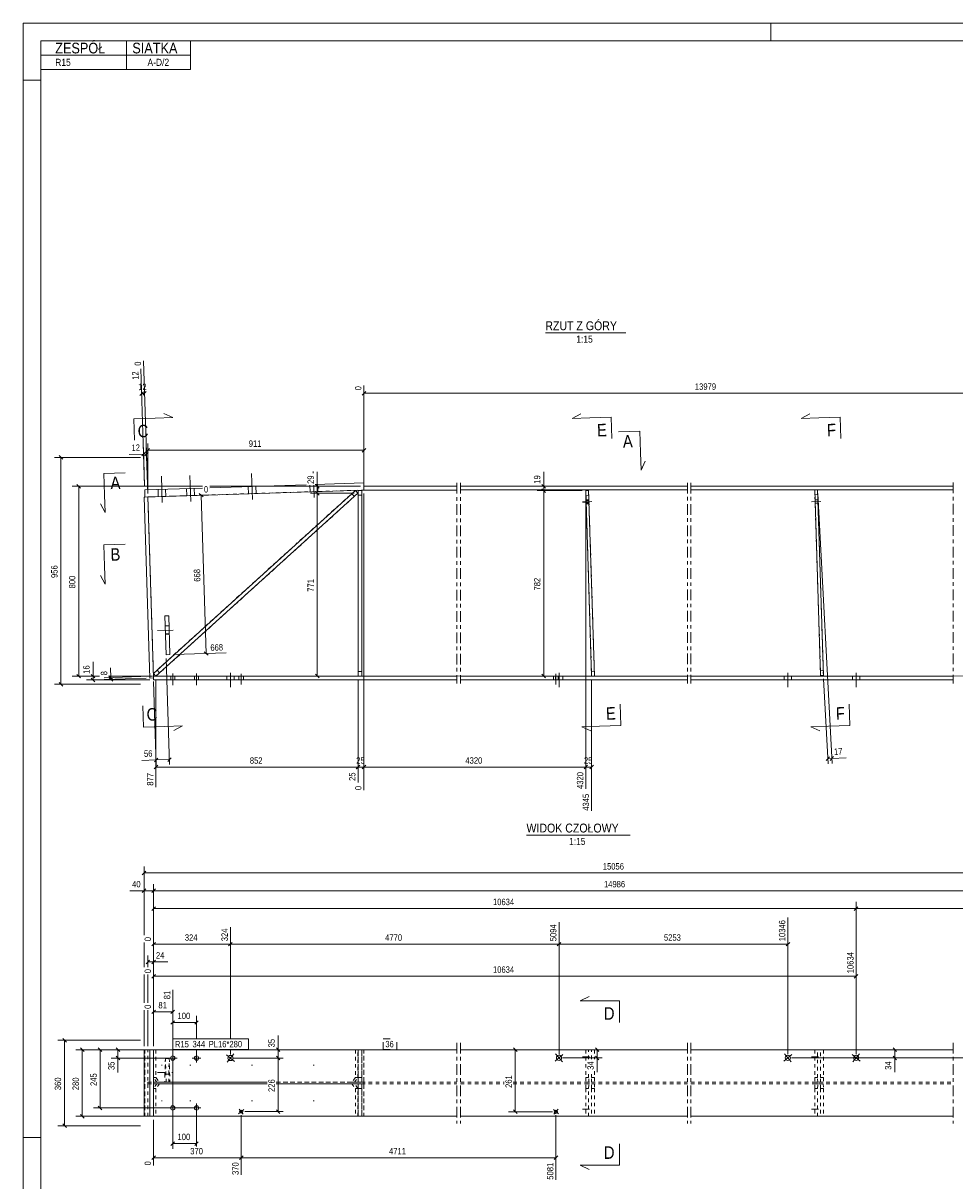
# Model space of a CAD drawing. Header units: millimetres. Extents: x 0 to 420, y 0 to 610.
# Tile 3 of 4: x 0 to 262, y 285 to 610. Entities that reach past the tile are written whole.
import ezdxf

# ---------------------------------------------------------------- set-up
doc = ezdxf.new("R2010")
doc.units = ezdxf.units.MM
for name, pattern in [('XKITLINE00', [0]), ('XKITLINE01', [4, 1, -1, 1, -1]), ('XKITLINE02', [4, 2, -2]), ('XKITLINE03', [6, 3, -1, 1, -1])]:
    doc.linetypes.add(name, pattern=pattern)
for name, color, linetype, lineweight in [('Arkusz rysunku', 3, 'Continuous', 0), ('Element', 2, 'Continuous', 0), ('Inny typ obiektu', 7, 'Continuous', 0), ('Przekrój', 7, 'Continuous', 0), ('Wymiar', 4, 'Continuous', 0), ('Znak elementu', 2, 'Continuous', 0), ('Śruba', 3, 'Continuous', 0)]:
    doc.layers.add(name, color=color, linetype=linetype, lineweight=lineweight)
doc.styles.add('ARIAL', font='ARIAL.TTF')

msp = doc.modelspace()

# ---------------------------------------------------------------- linework, layer by layer
at = {"layer": 'Arkusz rysunku', "linetype": 'XKITLINE00', "lineweight": 0}
for p, q in [((420, 610), (0, 610)), ((0, 610), (0, 0)), ((0, 605), (0, 610)), ((210, 605), (210, 610)), ((415, 605), (5, 605)), ((5, 605), (5, 5)), ((5, 594), (0, 594)), ((5, 297), (0, 297))]:
    msp.add_line(p, q, dxfattribs=at)
at = {"layer": 'Element', "linetype": 'XKITLINE00', "lineweight": 0}
for p, q in [((50.4, 479.4), (34.15, 478.89)), ((34.15, 478.89), (34.21, 476.89)), ((34.21, 476.89), (95.72, 478.83)), ((36.58, 427.35), (93.3, 478.75)), ((79.49, 480.32), (52.46, 479.47)), ((95.65, 480.83), (82.01, 480.4)), ((93.3, 478.75), (94.01, 477.95)), ((94.05, 426.59), (94.05, 478.75)), ((94.05, 478.75), (95.12, 478.75)), ((95.12, 478.75), (95.12, 426.59)), ((95.72, 478.83), (95.65, 480.83)), ((95.72, 479.9), (121.85, 479.9)), ((95.72, 478.83), (95.72, 479.9)), ((121.85, 478.84), (95.72, 478.83)), ((122.85, 479.93), (186.56, 479.94)), ((186.56, 478.87), (122.85, 478.86)), ((158.02, 478.69), (158.82, 478.71)), ((159.67, 426.57), (158.02, 478.69)), ((158.82, 478.71), (160.47, 426.6)), ((187.56, 479.97), (261.18, 479.98)), ((261.18, 478.92), (187.56, 478.91)), ((222.32, 478.86), (223.12, 478.89)), ((223.97, 426.75), (222.32, 478.86)), ((223.12, 478.89), (224.77, 426.77)), ((33.95, 476.88), (35.02, 476.92)), ((35.55, 426.02), (33.95, 476.88)), ((35.02, 476.92), (36.62, 426.05)), ((94.01, 477.95), (37.3, 426.56)), ((39.81, 443.48), (40.87, 443.52)), ((40.15, 432.57), (39.81, 443.48)), ((40.87, 443.52), (41.22, 432.61)), ((39.96, 438.48), (41.03, 438.51)), ((40.15, 432.57), (41.22, 432.61)), ((36.62, 426.05), (35.55, 426.02)), ((37.3, 426.56), (36.58, 427.35)), ((36.62, 426.55), (36.6, 426.55)), ((36.62, 425.49), (36.62, 426.55)), ((36.62, 426.55), (121.85, 426.55)), ((95.12, 426.59), (94.05, 426.59)), ((122.85, 426.55), (186.56, 426.55)), ((160.47, 426.6), (159.67, 426.57)), ((187.56, 426.55), (261.18, 426.55)), ((224.77, 426.77), (223.97, 426.75)), ((121.85, 425.49), (36.62, 425.49)), ((186.56, 425.49), (122.85, 425.49)), ((261.18, 425.49), (187.56, 425.49)), ((33.95, 302.94), (33.95, 321.61)), ((33.95, 321.61), (36.62, 321.61)), ((35.55, 302.94), (35.55, 321.61)), ((36.62, 321.61), (36.62, 302.94)), ((36.62, 321.61), (121.85, 321.61)), ((122.85, 321.61), (186.56, 321.61)), ((187.56, 321.61), (261.18, 321.61)), ((36.62, 302.94), (33.95, 302.94)), ((36.62, 302.94), (121.85, 302.94)), ((122.85, 302.94), (186.56, 302.94)), ((187.56, 302.94), (261.18, 302.94))]:
    msp.add_line(p, q, dxfattribs=at)
at = {"layer": 'Element', "linetype": 'XKITLINE01', "lineweight": 0}
for p, q in [((35.02, 476.92), (95.72, 478.83)), ((93.3, 478.75), (36.58, 427.35)), ((94.01, 477.95), (93.3, 478.75)), ((95.12, 478.75), (94.05, 478.75)), ((94.05, 478.75), (94.05, 426.59)), ((95.12, 426.59), (95.12, 478.75)), ((95.72, 478.83), (121.85, 478.84)), ((122.85, 478.86), (186.56, 478.87)), ((158.82, 478.71), (158.02, 478.69)), ((158.02, 478.69), (159.67, 426.57)), ((160.47, 426.6), (158.82, 478.71)), ((187.56, 478.91), (261.18, 478.92)), ((223.12, 478.89), (222.32, 478.86)), ((222.32, 478.86), (223.97, 426.75)), ((224.77, 426.77), (223.12, 478.89)), ((36.6, 426.55), (35.02, 476.92)), ((37.3, 426.56), (94.01, 477.95)), ((93.02, 477.06), (92.31, 477.85)), ((93.02, 477.06), (92.31, 477.85)), ((94.05, 477.42), (95.12, 477.42)), ((94.05, 477.42), (95.12, 477.42)), ((158.07, 477.36), (158.87, 477.38)), ((158.07, 477.36), (158.87, 477.38)), ((222.37, 477.53), (223.16, 477.55)), ((222.37, 477.53), (223.16, 477.55)), ((37.3, 426.56), (36.58, 427.35)), ((37.3, 426.56), (36.58, 427.35)), ((36.58, 427.35), (37.3, 426.56)), ((36.62, 426.55), (121.85, 426.55)), ((38.28, 427.46), (37.57, 428.25)), ((38.28, 427.46), (37.57, 428.25)), ((94.05, 427.92), (95.12, 427.92)), ((94.05, 427.92), (95.12, 427.92)), ((94.05, 426.59), (95.12, 426.59)), ((122.85, 426.55), (186.56, 426.55)), ((159.63, 427.91), (160.43, 427.93)), ((159.63, 427.91), (160.43, 427.93)), ((159.67, 426.57), (160.47, 426.6)), ((187.56, 426.55), (261.18, 426.55)), ((223.93, 428.08), (224.73, 428.11)), ((223.93, 428.08), (224.73, 428.11)), ((223.97, 426.75), (224.77, 426.77)), ((34.21, 321.61), (34.15, 321.61)), ((34.15, 321.61), (34.15, 302.94)), ((34.15, 321.61), (95.72, 321.61)), ((34.21, 302.94), (34.21, 321.61)), ((35.02, 302.94), (35.02, 321.61)), ((35.55, 321.61), (36.62, 321.61)), ((36.58, 313.81), (36.58, 321.61)), ((36.58, 321.61), (94.01, 321.61)), ((36.62, 321.61), (36.62, 302.94)), ((37.3, 321.61), (37.3, 313.81)), ((39.96, 319.19), (39.81, 314.79)), ((40.15, 312.49), (39.96, 319.19)), ((39.96, 319.19), (41.03, 319.19)), ((40.87, 314.79), (41.03, 319.19)), ((41.03, 319.19), (41.22, 312.49)), ((93.3, 321.61), (93.3, 313.81)), ((94.01, 313.81), (94.01, 321.61)), ((94.05, 321.61), (94.05, 313.81)), ((94.05, 313.81), (94.05, 321.61)), ((94.05, 321.61), (94.05, 321.61)), ((94.05, 321.61), (95.12, 321.61)), ((94.05, 321.61), (95.12, 321.61)), ((95.12, 313.81), (95.12, 321.61)), ((95.12, 321.61), (95.12, 313.81)), ((95.12, 321.61), (95.12, 321.61)), ((95.65, 302.94), (95.65, 321.61)), ((95.72, 321.61), (95.72, 302.94)), ((95.72, 302.94), (95.72, 321.61)), ((95.72, 321.61), (95.72, 321.61)), ((95.72, 321.61), (95.72, 302.94)), ((95.72, 321.61), (121.85, 321.61)), ((122.85, 321.61), (186.56, 321.61)), ((158.02, 321.61), (158.02, 313.81)), ((160.47, 321.61), (158.02, 321.61)), ((158.82, 319.01), (158.82, 321.61)), ((159.67, 319.01), (159.67, 321.61)), ((160.47, 321.61), (160.47, 319.01)), ((187.56, 321.61), (261.18, 321.61)), ((222.32, 321.61), (222.32, 313.81)), ((224.77, 321.61), (222.32, 321.61)), ((223.12, 313.81), (223.12, 321.61)), ((223.97, 313.81), (223.97, 321.61)), ((224.77, 321.61), (224.77, 313.81)), ((158.82, 313.81), (158.82, 315.62)), ((159.67, 313.81), (159.67, 315.62)), ((160.47, 315.62), (160.47, 313.81)), ((35.02, 312.48), (36.62, 312.48)), ((35.02, 312.48), (35.02, 312.08)), ((37.57, 312.48), (36.58, 313.81)), ((36.58, 313.81), (36.62, 313.81)), ((36.6, 312.48), (36.62, 312.48)), ((36.6, 312.08), (36.6, 312.48)), ((36.62, 313.81), (37.3, 313.81)), ((36.62, 312.48), (68.5, 312.48)), ((37.3, 313.81), (38.28, 312.48)), ((68.5, 312.48), (37.57, 312.48)), ((37.57, 312.48), (38.28, 312.48)), ((38.28, 312.48), (68.5, 312.48)), ((39.81, 314.79), (39.81, 312.49)), ((39.81, 314.79), (40.87, 314.79)), ((41.22, 312.49), (39.81, 312.49)), ((40.87, 312.49), (40.87, 314.79)), ((71.02, 312.48), (121.85, 312.48)), ((92.31, 312.48), (71.02, 312.48)), ((71.02, 312.48), (93.02, 312.48)), ((93.3, 313.81), (92.31, 312.48)), ((92.31, 312.48), (93.02, 312.48)), ((93.02, 312.48), (94.01, 313.81)), ((93.3, 313.81), (94.01, 313.81)), ((94.05, 313.81), (94.05, 312.48)), ((94.05, 312.48), (94.05, 313.81)), ((94.05, 313.81), (95.12, 313.81)), ((94.05, 313.81), (95.12, 313.81)), ((94.05, 312.48), (94.05, 312.48)), ((94.05, 312.48), (95.12, 312.48)), ((94.05, 312.48), (95.12, 312.48)), ((95.12, 312.48), (95.12, 313.81)), ((95.12, 313.81), (95.12, 312.48)), ((95.12, 312.48), (95.12, 312.48)), ((95.72, 312.08), (95.72, 312.48)), ((122.85, 312.48), (135.1, 312.48)), ((137.62, 312.48), (186.56, 312.48)), ((158.02, 313.81), (158.07, 312.48)), ((158.02, 313.81), (158.82, 313.81)), ((158.07, 312.48), (160.43, 312.48)), ((158.87, 312.48), (158.82, 313.81)), ((159.63, 312.48), (159.67, 313.81)), ((159.67, 313.81), (160.47, 313.81)), ((160.47, 313.81), (160.43, 312.48)), ((187.56, 312.48), (261.18, 312.48)), ((222.32, 313.81), (222.37, 312.48)), ((222.32, 313.81), (223.12, 313.81)), ((222.37, 312.48), (224.73, 312.48)), ((223.17, 312.48), (223.12, 313.81)), ((223.93, 312.48), (223.97, 313.81)), ((223.97, 313.81), (224.77, 313.81)), ((224.77, 313.81), (224.73, 312.48)), ((35.02, 312.08), (36.62, 312.08)), ((37.57, 312.07), (36.58, 310.74)), ((36.58, 310.74), (36.62, 310.74)), ((36.58, 310.74), (36.58, 302.94)), ((36.6, 312.08), (36.62, 312.08)), ((36.62, 312.08), (68.5, 312.08)), ((36.62, 310.74), (37.3, 310.74)), ((38.28, 312.07), (37.3, 310.74)), ((37.3, 310.74), (37.3, 302.94)), ((38.28, 312.07), (37.57, 312.07)), ((37.57, 312.07), (68.5, 312.07)), ((68.5, 312.07), (38.28, 312.07)), ((71.02, 312.08), (121.85, 312.08)), ((93.02, 312.08), (71.02, 312.07)), ((71.02, 312.07), (92.31, 312.08)), ((93.02, 312.08), (92.31, 312.08)), ((92.31, 312.08), (93.3, 310.74)), ((94.01, 310.74), (93.02, 312.08)), ((94.01, 310.74), (93.3, 310.74)), ((93.3, 310.74), (93.3, 302.94)), ((94.01, 302.94), (94.01, 310.74)), ((95.12, 312.08), (94.05, 312.08)), ((94.05, 312.08), (94.05, 310.74)), ((95.12, 312.08), (94.05, 312.08)), ((94.05, 312.08), (94.05, 312.08)), ((94.05, 310.74), (94.05, 312.08)), ((95.12, 310.74), (94.05, 310.74)), ((94.05, 310.74), (94.05, 302.94)), ((95.12, 310.74), (94.05, 310.74)), ((94.05, 302.94), (94.05, 310.74)), ((95.12, 310.74), (95.12, 312.08)), ((95.12, 312.08), (95.12, 312.08)), ((95.12, 312.08), (95.12, 310.74)), ((95.12, 302.94), (95.12, 310.74)), ((95.12, 310.74), (95.12, 302.94)), ((122.85, 312.08), (135.1, 312.08)), ((137.62, 312.08), (186.56, 312.08)), ((158.02, 310.74), (158.07, 312.08)), ((158.82, 310.74), (158.02, 310.74)), ((158.02, 310.74), (158.02, 302.94)), ((158.07, 312.08), (160.43, 312.08)), ((158.82, 310.74), (158.87, 312.08)), ((158.82, 302.94), (158.82, 310.74)), ((159.67, 310.74), (159.63, 312.08)), ((160.47, 310.74), (159.67, 310.74)), ((159.67, 310.74), (159.67, 302.94)), ((160.43, 312.08), (160.47, 310.74)), ((160.47, 310.74), (160.47, 302.94)), ((187.56, 312.08), (261.18, 312.08)), ((222.32, 310.74), (222.37, 312.08)), ((223.12, 310.74), (222.32, 310.74)), ((222.32, 310.74), (222.32, 302.94)), ((222.37, 312.08), (224.73, 312.08)), ((223.12, 310.74), (223.17, 312.08)), ((223.12, 302.94), (223.12, 310.74)), ((223.97, 310.74), (223.93, 312.08)), ((224.77, 310.74), (223.97, 310.74)), ((223.97, 310.74), (223.97, 302.94)), ((224.73, 312.08), (224.77, 310.74)), ((224.77, 310.74), (224.77, 302.94)), ((34.15, 302.94), (34.21, 302.94)), ((34.15, 302.94), (95.72, 302.94)), ((36.62, 302.94), (35.55, 302.94)), ((94.01, 302.94), (36.58, 302.94)), ((95.12, 302.94), (94.05, 302.94)), ((95.12, 302.94), (94.05, 302.94)), ((94.05, 302.94), (94.05, 302.94)), ((95.12, 302.94), (95.12, 302.94)), ((95.72, 302.94), (95.72, 302.94)), ((95.72, 302.94), (121.85, 302.94)), ((122.85, 302.94), (186.56, 302.94)), ((160.47, 302.94), (158.02, 302.94)), ((187.56, 302.94), (261.18, 302.94)), ((224.77, 302.94), (222.32, 302.94))]:
    msp.add_line(p, q, dxfattribs=at)
at = {"layer": 'Element', "linetype": 'XKITLINE03', "lineweight": 0}
for p, q in [((121.85, 480.86), (121.85, 424.55)), ((122.85, 480.86), (122.85, 424.55)), ((186.56, 480.91), (186.56, 424.55)), ((187.56, 480.91), (187.56, 424.55)), ((261.18, 480.94), (261.18, 424.55)), ((121.85, 323.61), (121.85, 300.94)), ((121.85, 323.61), (121.85, 300.94)), ((122.85, 323.61), (122.85, 300.94)), ((122.85, 323.61), (122.85, 300.94)), ((186.56, 323.61), (186.56, 300.94)), ((186.56, 323.61), (186.56, 300.94)), ((187.56, 323.61), (187.56, 300.94)), ((187.56, 323.61), (187.56, 300.94)), ((261.18, 323.61), (261.18, 300.94)), ((261.18, 323.61), (261.18, 300.94))]:
    msp.add_line(p, q, dxfattribs=at)
at = {"layer": 'Inny typ obiektu', "linetype": 'XKITLINE00', "lineweight": 0}
for p, q in [((5, 605), (47, 605)), ((5, 605), (5, 601)), ((29, 601), (29, 605)), ((47, 601), (47, 605)), ((5, 601), (47, 601)), ((5, 601), (5, 597)), ((29, 601), (29, 597)), ((47, 601), (47, 597)), ((5, 597), (47, 597)), ((146.66, 523), (169.26, 523)), ((141.37, 381.9), (170.45, 381.9))]:
    msp.add_line(p, q, dxfattribs=at)
at = {"layer": 'Przekrój', "linetype": 'XKITLINE00', "lineweight": 0}
for p, q in [((31.05, 498.83), (37.05, 499.02)), ((31.05, 498.83), (31.24, 492.84)), ((37.05, 499.02), (42.05, 499.18)), ((42.05, 499.18), (39.51, 500.35)), ((154.18, 498.93), (156.64, 500.26)), ((159.18, 499.09), (154.18, 498.93)), ((165.18, 499.28), (159.18, 499.09)), ((165.18, 499.28), (165.37, 493.28)), ((218.49, 498.93), (220.95, 500.26)), ((223.49, 499.09), (218.49, 498.93)), ((229.48, 499.28), (223.49, 499.09)), ((229.48, 499.28), (229.67, 493.28)), ((173.21, 495.4), (167.21, 495.21)), ((173.21, 495.4), (173.4, 489.41)), ((173.4, 489.41), (173.55, 484.41)), ((173.55, 484.41), (174.73, 486.95)), ((22.69, 483.53), (28.69, 483.72)), ((22.69, 483.53), (22.88, 477.53)), ((23.04, 472.54), (21.71, 475)), ((22.88, 477.53), (23.04, 472.54)), ((22.69, 463.42), (28.69, 463.61)), ((22.69, 463.42), (22.88, 457.42)), ((22.88, 457.42), (23.04, 452.42)), ((23.04, 452.42), (21.71, 454.88)), ((33.79, 412.26), (33.6, 418.26)), ((167.91, 412.7), (167.72, 418.7)), ((232.22, 412.7), (232.03, 418.7)), ((33.79, 412.26), (39.78, 412.45)), ((39.78, 412.45), (44.78, 412.61)), ((44.78, 412.61), (42.32, 411.28)), ((161.91, 412.52), (156.92, 412.36)), ((156.92, 412.36), (159.46, 411.19)), ((167.91, 412.7), (161.91, 412.52)), ((226.22, 412.52), (221.22, 412.36)), ((221.22, 412.36), (223.76, 411.19)), ((232.22, 412.7), (226.22, 412.52)), ((156.47, 335.32), (158.97, 336.57)), ((161.47, 335.32), (156.47, 335.32)), ((167.47, 335.32), (161.47, 335.32)), ((167.47, 335.32), (167.47, 329.32)), ((167.47, 289.23), (167.47, 295.23)), ((156.47, 289.23), (158.97, 287.98)), ((161.47, 289.23), (156.47, 289.23)), ((167.47, 289.23), (161.47, 289.23))]:
    msp.add_line(p, q, dxfattribs=at)
at = {"layer": 'Wymiar', "linetype": 'XKITLINE00', "lineweight": 0}
for p, q in [((34.98, 477.92), (33.81, 515.15)), ((34.12, 479.89), (33.08, 512.94)), ((95.72, 480.9), (95.71, 508.18)), ((33.79, 506.48), (32.8, 505.43)), ((33.3, 505.96), (34.1, 505.98)), ((34.59, 506.51), (33.6, 505.46)), ((96.22, 506.54), (95.2, 505.52)), ((95.71, 506.03), (288.31, 506.05)), ((35.01, 477.92), (35.01, 491.88)), ((95.72, 480.9), (95.72, 491.89)), ((32.95, 488.02), (8.76, 488.02)), ((10.11, 488.53), (11.13, 487.51)), ((10.62, 424.28), (10.62, 488.02)), ((33.83, 488.96), (29.81, 488.84)), ((33.83, 488.96), (29.81, 488.84)), ((34.33, 489.49), (33.34, 488.44)), ((34.12, 479.89), (33.77, 490.82)), ((33.83, 488.96), (34.63, 488.99)), ((35.13, 489.51), (34.14, 488.46)), ((35.52, 490.53), (34.5, 489.51)), ((34.98, 477.92), (34.58, 490.85)), ((35.01, 490.02), (95.72, 490.03)), ((96.22, 490.54), (95.21, 489.52)), ((82.61, 479.9), (82.61, 483.92)), ((82.61, 479.9), (82.61, 483.92)), ((146.21, 479.93), (146.21, 483.95)), ((146.21, 479.93), (146.21, 483.95)), ((50.39, 479.89), (13.75, 479.89)), ((15.1, 480.4), (16.12, 479.38)), ((15.62, 426.56), (15.61, 479.89)), ((94.72, 479.9), (52.44, 479.89)), ((94.72, 479.9), (80.75, 479.9)), ((82.1, 480.41), (83.12, 479.39)), ((82.1, 478.46), (83.12, 477.44)), ((82.1, 478.46), (83.12, 477.44)), ((82.61, 477.95), (82.61, 479.9)), ((157.02, 479.93), (144.35, 479.93)), ((157.02, 478.69), (144.35, 478.69)), ((157.02, 478.69), (144.35, 478.69)), ((145.7, 480.44), (146.72, 479.42)), ((145.7, 479.2), (146.72, 478.18)), ((145.7, 479.2), (146.72, 478.18)), ((146.21, 478.69), (146.21, 479.93)), ((146.22, 426.57), (146.21, 478.69)), ((36.01, 476.95), (52.16, 477.46)), ((49.48, 477.88), (50.53, 476.9)), ((51.41, 432.93), (50.01, 477.39)), ((93.01, 477.95), (80.75, 477.95)), ((93.01, 477.95), (80.75, 477.95)), ((82.62, 426.59), (82.61, 477.95)), ((95.72, 477.83), (95.73, 404.15)), ((95.72, 477.83), (95.73, 394.55)), ((158.02, 477.69), (158.03, 404.16)), ((158.02, 477.69), (158.04, 394.88)), ((223.18, 477.89), (227.24, 402)), ((42.22, 432.64), (57.03, 433.1)), ((50.88, 433.42), (51.93, 432.43)), ((19.62, 426.55), (19.62, 430.57)), ((19.62, 426.55), (19.62, 430.57)), ((40.18, 431.57), (41.12, 401.71)), ((21.48, 426.56), (13.76, 426.56)), ((15.11, 427.07), (16.13, 426.05)), ((21.48, 426.55), (17.76, 426.55)), ((19.11, 427.06), (20.13, 426.05)), ((19.62, 425.49), (19.62, 426.55)), ((35.6, 426.52), (22.75, 426.12)), ((36.3, 426.56), (24, 426.56)), ((35.62, 426.55), (24, 426.55)), ((24.08, 426.67), (25.13, 425.68)), ((24.1, 426.17), (25.15, 425.18)), ((24.61, 426.18), (24.52, 428.86)), ((24.61, 426.18), (24.52, 428.86)), ((24.62, 425.68), (24.61, 426.18)), ((37.6, 426.55), (309.86, 426.63)), ((93.05, 426.59), (80.76, 426.59)), ((82.11, 427.1), (83.13, 426.08)), ((158.67, 426.57), (144.36, 426.57)), ((145.71, 427.08), (146.73, 426.06)), ((32.95, 424.28), (8.76, 424.28)), ((10.11, 424.79), (11.13, 423.77)), ((35.62, 425.49), (17.76, 425.49)), ((19.11, 426), (20.13, 424.98)), ((34.55, 425.99), (22.77, 425.62)), ((36.65, 425.05), (37.39, 401.59)), ((37.3, 425.56), (37.3, 395.4)), ((94.05, 425.59), (94.05, 404.15)), ((94.05, 425.59), (94.05, 396.74)), ((159.67, 425.57), (159.67, 388.76)), ((224.82, 425.78), (226.1, 401.94)), ((37.84, 403.56), (36.85, 402.51)), ((41.57, 403.67), (40.59, 402.63)), ((226.5, 403.91), (225.54, 402.84)), ((226.02, 403.37), (227.16, 403.43)), ((227.64, 403.97), (226.68, 402.9)), ((227.16, 403.43), (231.17, 403.65)), ((227.16, 403.43), (231.17, 403.65)), ((37.35, 403.03), (33.33, 402.91)), ((37.35, 403.03), (33.33, 402.91)), ((37.81, 401.53), (36.79, 400.51)), ((37.3, 401.02), (94.05, 401.03)), ((37.35, 403.03), (41.08, 403.15)), ((94.56, 401.54), (93.54, 400.52)), ((94.56, 401.54), (93.59, 400.57)), ((94.05, 401.63), (94.05, 396.74)), ((94.05, 401.03), (95.73, 401.03)), ((96.24, 401.54), (95.22, 400.52)), ((96.24, 401.54), (95.22, 400.52)), ((95.73, 401.63), (95.73, 394.55)), ((95.73, 401.03), (158.03, 401.04)), ((158.54, 401.55), (157.53, 400.53)), ((158.54, 401.55), (157.57, 400.58)), ((158.03, 401.64), (158.04, 394.88)), ((158.03, 401.04), (159.67, 401.04)), ((160.18, 401.55), (159.16, 400.53)), ((34.46, 371.78), (33.44, 370.77)), ((33.95, 353.79), (33.95, 373.14)), ((33.95, 371.28), (298.32, 371.28)), ((33.95, 353.79), (33.95, 368.14)), ((36.62, 322.61), (36.62, 368.14)), ((36.62, 322.61), (36.62, 368.14)), ((33.95, 366.28), (29.93, 366.28)), ((33.95, 366.28), (29.93, 366.28)), ((34.46, 366.78), (33.44, 365.77)), ((33.95, 366.28), (36.62, 366.28)), ((37.13, 366.78), (36.11, 365.77)), ((37.13, 366.78), (36.11, 365.77)), ((36.62, 366.28), (296.32, 366.28)), ((37.13, 361.78), (36.11, 360.77)), ((36.62, 322.61), (36.62, 363.14)), ((36.62, 361.28), (233.95, 361.28)), ((234.46, 361.78), (233.44, 360.77)), ((234.46, 361.78), (233.44, 360.77)), ((233.95, 320.34), (233.95, 363.14)), ((233.95, 320.34), (233.95, 363.14)), ((233.95, 361.28), (296.32, 361.28)), ((214.78, 320.34), (214.78, 358.77)), ((58.21, 324.71), (58.21, 356.1)), ((58.21, 324.71), (58.21, 356.1)), ((150.5, 320.33), (150.5, 357.44)), ((150.5, 320.33), (150.5, 357.44)), ((33.95, 344.79), (33.95, 351.74)), ((33.95, 344.79), (33.95, 351.74)), ((37.13, 351.78), (36.11, 350.77)), ((36.62, 322.61), (36.62, 353.43)), ((36.62, 351.28), (58.21, 351.28)), ((58.71, 351.78), (57.7, 350.77)), ((58.71, 351.78), (57.7, 350.77)), ((58.21, 351.28), (150.5, 351.28)), ((151.01, 351.78), (149.99, 350.77)), ((151.01, 351.78), (149.99, 350.77)), ((150.5, 351.28), (214.78, 351.28)), ((215.29, 351.78), (214.28, 350.77)), ((35.02, 344.79), (35.02, 348.14)), ((36.62, 322.61), (36.62, 348.14)), ((233.95, 320.34), (233.95, 349.77)), ((35.52, 346.78), (34.51, 345.77)), ((35.02, 346.28), (36.62, 346.28)), ((37.13, 346.78), (36.11, 345.77)), ((36.62, 346.28), (40.64, 346.28)), ((36.62, 346.28), (40.64, 346.28)), ((33.95, 334.79), (33.95, 342.74)), ((33.95, 334.79), (33.95, 342.74)), ((35.02, 334.79), (35.02, 342.74)), ((37.13, 342.78), (36.11, 341.77)), ((36.62, 322.61), (36.62, 344.43)), ((36.62, 342.28), (233.95, 342.28)), ((234.46, 342.78), (233.44, 341.77)), ((42.03, 324.71), (42.03, 338.47)), ((33.95, 322.61), (33.95, 332.74)), ((33.95, 322.61), (33.95, 332.74)), ((35.02, 322.61), (35.02, 332.74)), ((37.13, 332.78), (36.11, 331.77)), ((36.62, 322.61), (36.62, 334.43)), ((36.62, 332.28), (42.03, 332.28)), ((42.54, 332.78), (41.52, 331.77)), ((42.54, 329.79), (41.52, 328.77)), ((42.03, 324.71), (42.03, 331.14)), ((42.03, 329.28), (48.7, 329.28)), ((49.2, 329.78), (48.19, 328.77)), ((48.69, 324.71), (48.7, 331.14)), ((71.62, 321.61), (71.62, 325.63)), ((71.62, 321.61), (71.62, 325.63)), ((32.95, 324.28), (9.76, 324.28)), ((11.11, 324.78), (12.13, 323.77)), ((11.62, 300.28), (11.62, 324.28)), ((16.11, 322.12), (17.13, 321.1)), ((21.11, 322.12), (22.13, 321.1)), ((26.11, 322.12), (27.13, 321.1)), ((42.03, 321.71), (42.03, 324.71)), ((42.03, 321.71), (42.03, 324.71)), ((71.11, 322.12), (72.13, 321.1)), ((137.71, 322.12), (138.73, 321.1)), ((160.71, 322.12), (161.73, 321.1)), ((244.31, 322.12), (245.33, 321.1)), ((35.62, 321.61), (14.76, 321.61)), ((16.62, 302.94), (16.62, 321.61)), ((35.62, 321.61), (19.76, 321.61)), ((21.62, 305.28), (21.62, 321.61)), ((35.62, 321.61), (24.76, 321.61)), ((41.03, 319.28), (24.76, 319.28)), ((26.11, 319.79), (27.13, 318.77)), ((26.62, 319.28), (26.62, 321.61)), ((26.62, 319.28), (26.62, 315.26)), ((26.62, 319.28), (26.62, 315.26)), ((42.03, 320.28), (42.03, 321.71)), ((42.03, 306.27), (42.03, 321.71)), ((48.69, 320.28), (48.69, 321.71)), ((58.21, 320.3), (58.21, 321.71)), ((58.21, 320.3), (58.21, 321.71)), ((59.21, 319.3), (73.06, 319.3)), ((59.21, 319.3), (73.06, 319.3)), ((62.24, 321.61), (73.06, 321.61)), ((71.11, 319.81), (72.13, 318.79)), ((71.11, 319.81), (72.13, 318.79)), ((71.62, 319.3), (71.62, 321.61)), ((71.62, 304.23), (71.62, 319.3)), ((148.64, 321.61), (136.36, 321.61)), ((138.22, 304.21), (138.22, 321.61)), ((151.5, 321.61), (162.66, 321.61)), ((151.5, 319.33), (162.66, 319.33)), ((160.71, 319.84), (161.73, 318.82)), ((161.22, 319.33), (161.22, 321.61)), ((161.22, 319.33), (161.22, 315.31)), ((161.22, 319.33), (161.22, 315.31)), ((215.78, 319.34), (282.26, 319.34)), ((234.95, 321.61), (246.26, 321.61)), ((234.95, 319.34), (246.26, 319.34)), ((244.31, 319.85), (245.33, 318.83)), ((244.82, 319.34), (244.82, 321.61)), ((244.82, 319.34), (244.82, 315.32)), ((244.82, 319.34), (244.82, 315.32)), ((21.11, 305.78), (22.13, 304.77)), ((35.62, 302.94), (14.76, 302.94)), ((16.11, 303.45), (17.13, 302.43)), ((47.69, 305.28), (19.76, 305.28)), ((42.03, 304.27), (42.03, 293.83)), ((48.69, 304.28), (48.7, 294.4)), ((61.24, 303.23), (61.24, 286.45)), ((61.24, 303.23), (61.24, 286.45)), ((62.24, 304.23), (73.06, 304.23)), ((71.11, 304.74), (72.13, 303.72)), ((148.64, 304.21), (136.36, 304.21)), ((137.71, 304.72), (138.73, 303.7)), ((149.64, 303.21), (149.64, 285.12)), ((32.95, 300.28), (9.76, 300.28)), ((11.11, 300.78), (12.13, 299.77)), ((36.62, 301.94), (36.62, 289.12)), ((42.54, 295.78), (41.52, 294.77)), ((42.03, 295.27), (48.7, 295.28)), ((49.2, 295.79), (48.19, 294.77)), ((37.13, 291.78), (36.11, 290.77)), ((36.62, 291.28), (61.24, 291.28)), ((61.75, 291.78), (60.73, 290.77)), ((61.75, 291.78), (60.78, 290.82)), ((61.24, 291.28), (149.64, 291.28)), ((150.15, 291.78), (149.13, 290.77))]:
    msp.add_line(p, q, dxfattribs=at)
at = {"layer": 'Znak elementu', "linetype": 'XKITLINE00', "lineweight": 0}
for p, q in [((42.02, 324.71), (63.25, 324.71)), ((42.02, 321.71), (42.02, 324.71)), ((63.25, 321.71), (63.25, 324.71)), ((42.02, 321.71), (63.25, 321.71))]:
    msp.add_line(p, q, dxfattribs=at)
at = {"layer": 'Znak elementu', "linetype": 'XKITLINE02', "lineweight": 0}
for p, q in [((101.12, 324.71), (104.99, 324.71)), ((101.12, 321.71), (101.12, 324.71)), ((104.99, 321.71), (104.99, 324.71)), ((101.12, 321.71), (104.99, 321.71))]:
    msp.add_line(p, q, dxfattribs=at)
at = {"layer": 'Śruba', "linetype": 'XKITLINE00', "lineweight": 0}
for p, q in [((39.07, 475.38), (38.83, 482.71)), ((39.07, 475.38), (38.83, 482.71)), ((47.06, 475.63), (46.83, 482.96)), ((47.06, 475.63), (46.83, 482.96)), ((64.39, 476.18), (64.15, 483.51)), ((64.39, 476.18), (64.15, 483.51)), ((81.49, 483.6), (81.48, 484.05)), ((81.49, 483.6), (81.48, 484.05)), ((37.95, 477.01), (37.88, 479.01)), ((37.95, 477.01), (37.88, 479.01)), ((40.08, 477.08), (40.02, 479.08)), ((40.08, 477.08), (40.02, 479.08)), ((45.94, 477.26), (45.88, 479.26)), ((45.94, 477.26), (45.88, 479.26)), ((48.08, 477.33), (48.01, 479.33)), ((48.08, 477.33), (48.01, 479.33)), ((63.27, 477.81), (63.2, 479.81)), ((63.27, 477.81), (63.2, 479.81)), ((65.4, 477.88), (65.34, 479.87)), ((65.4, 477.88), (65.34, 479.87)), ((80.59, 478.35), (80.53, 480.21)), ((80.59, 478.35), (80.53, 480.21)), ((81.71, 476.72), (81.6, 480.21)), ((81.71, 476.72), (81.6, 480.21)), ((82.72, 478.42), (82.66, 480.42)), ((82.72, 478.42), (82.66, 480.42)), ((157.07, 475.58), (159.74, 475.67)), ((158.11, 476.08), (158.91, 476.11)), ((158.14, 475.15), (158.94, 475.17)), ((221.37, 475.58), (224.04, 475.66)), ((222.41, 476.08), (223.21, 476.11)), ((222.44, 475.15), (223.24, 475.17)), ((37.77, 439.37), (42.1, 439.51)), ((39.89, 440.66), (40.96, 440.7)), ((39.97, 438.22), (41.04, 438.25)), ((41.43, 426.55), (41.43, 425.49)), ((41.43, 426.55), (41.43, 425.49)), ((42.03, 427.35), (42.03, 424.02)), ((42.03, 427.35), (42.03, 424.02)), ((42.63, 426.55), (42.63, 425.49)), ((42.63, 426.55), (42.63, 425.49)), ((48.09, 426.56), (48.09, 425.49)), ((48.09, 426.55), (48.09, 425.49)), ((48.69, 427.35), (48.69, 424.02)), ((48.69, 427.35), (48.69, 424.02)), ((49.29, 426.56), (49.29, 425.49)), ((49.29, 426.55), (49.29, 425.49)), ((57.17, 425.49), (57.17, 426.55)), ((58.21, 423.49), (58.21, 427.49)), ((59.24, 425.49), (59.24, 426.55)), ((60.58, 425.49), (60.58, 426.55)), ((61.24, 424.19), (61.24, 427.19)), ((61.89, 425.49), (61.89, 426.55)), ((148.98, 425.49), (148.98, 426.55)), ((149.47, 425.49), (149.47, 426.55)), ((149.64, 424.19), (149.64, 427.19)), ((150.29, 425.49), (150.29, 426.55)), ((150.5, 423.49), (150.5, 427.49)), ((151.54, 425.49), (151.54, 426.55)), ((213.75, 425.49), (213.75, 426.55)), ((214.78, 423.49), (214.78, 427.49)), ((215.82, 425.49), (215.82, 426.55)), ((232.92, 425.49), (232.92, 426.55)), ((233.95, 423.46), (233.95, 427.46)), ((234.99, 425.49), (234.99, 426.55)), ((40.83, 319.28), (43.23, 319.28)), ((42.03, 318.08), (42.03, 320.48)), ((47.49, 319.28), (49.89, 319.27)), ((48.69, 318.07), (48.69, 320.47)), ((57.08, 320.24), (59.33, 318.36)), ((59.14, 320.43), (57.27, 318.17)), ((149.39, 318.38), (151.62, 320.28)), ((149.55, 320.44), (151.46, 318.21)), ((213.67, 318.38), (215.89, 320.3)), ((213.83, 320.45), (215.74, 318.23)), ((232.84, 320.3), (235.06, 318.38)), ((234.91, 320.45), (232.99, 318.23)), ((42.03, 306.47), (42.03, 304.07)), ((48.69, 306.48), (48.69, 304.08)), ((43.23, 305.28), (40.83, 305.27)), ((49.89, 305.28), (47.49, 305.28)), ((61.96, 304.82), (60.52, 303.64)), ((61.83, 303.51), (60.64, 304.95)), ((150.35, 303.6), (148.93, 304.82)), ((149.03, 303.5), (150.24, 304.92))]:
    msp.add_line(p, q, dxfattribs=at)
at = {"layer": 'Śruba', "linetype": 'XKITLINE02', "lineweight": 0}
for p, q in [((157.07, 475.41), (159.74, 475.49)), ((158.11, 475.91), (158.91, 475.93)), ((158.14, 474.97), (158.94, 475)), ((221.37, 475.58), (224.04, 475.66)), ((222.41, 476.08), (223.21, 476.11)), ((222.44, 475.15), (223.24, 475.17)), ((157.07, 319.61), (159.74, 319.61)), ((221.37, 319.61), (224.04, 319.61)), ((39.07, 317.28), (38.83, 317.28)), ((47.06, 317.28), (46.83, 317.28)), ((64.39, 317.28), (64.15, 317.28)), ((81.71, 317.28), (81.48, 317.28)), ((37.77, 315.24), (42.1, 315.24)), ((39.07, 307.28), (38.83, 307.28)), ((47.06, 307.28), (46.83, 307.28)), ((64.39, 307.28), (64.15, 307.28)), ((81.71, 307.28), (81.48, 307.28)), ((157.07, 304.94), (159.74, 304.94)), ((221.37, 304.94), (224.04, 304.94))]:
    msp.add_line(p, q, dxfattribs=at)
at = {"layer": 'Śruba', "linetype": 'XKITLINE00', "lineweight": 0}
for centre, radius in [((42.03, 319.28), 0.6), ((48.69, 319.27), 0.6), ((58.21, 319.3), 0.733), ((150.5, 319.33), 0.733), ((214.78, 319.34), 0.733), ((233.95, 319.34), 0.733), ((42.03, 305.27), 0.6), ((48.69, 305.28), 0.6), ((61.24, 304.23), 0.467), ((149.64, 304.21), 0.467)]:
    msp.add_circle(centre, radius, dxfattribs=at)

# ---------------------------------------------------------------- texts
at = {"layer": 'Inny typ obiektu', "style": 'ARIAL', "width": 0.85}
for s, height, p in [('ZESPÓŁ', 3, (9, 601.5)), ('SIATKA', 3, (30.66, 601.5)), ('R15', 2, (9, 598)), ('A-D/2', 2, (34.93, 598)), ('RZUT Z GÓRY', 2.5, (146.66, 523.75)), ('1:15', 2, (155.36, 520.25)), ('WIDOK CZOŁOWY', 2.5, (141.37, 382.65)), ('1:15', 2, (153.32, 379.15))]:
    msp.add_text(s, height=height, dxfattribs=at).set_placement(p)
at = {"layer": 'Przekrój', "style": 'ARIAL', "width": 0.85}
for s, rotation, p in [('C', 1.8105, (32.22, 493.62)), ('E', 1.8105, (161.23, 493.9)), ('F', 1.8105, (225.8, 493.91)), ('A', 1.8048, (168.49, 490.75)), ('A', 1.8048, (24.58, 479.09)), ('B', 1.8105, (24.58, 458.98)), ('C', 1.8105, (34.73, 414.04)), ('E', 1.8105, (163.74, 414.32)), ('F', 1.8105, (228.31, 414.33))]:
    msp.add_text(s, height=3.5, rotation=rotation, dxfattribs=at).set_placement(p)
for p in [(163.1, 330.07), (163.1, 290.98)]:
    msp.add_text('D', height=3.5, dxfattribs=at).set_placement(p)
at = {"layer": 'Wymiar', "style": 'ARIAL', "width": 0.85}
for s, rotation, p in [('0', 91.805, (33.13, 513.79)), ('12', 91.805, (32.45, 509.85)), ('12', 1.8105, (32.33, 506.89)), ('0', 90.0059, (94.99, 506.85)), ('13979', 0.0057, (188.67, 507)), ('12', 1.8105, (30.46, 489.82)), ('911', 0.0057, (63.36, 490.98)), ('29', 90.0059, (81.65, 480.57)), ('19', 90.0059, (145.25, 480.61)), ('0', 1.8105, (50.8, 478.13)), ('956', 90.0002, (9.66, 454.15)), ('668', 91.805, (49.81, 453.13)), ('800', 90.0059, (14.66, 451.22)), ('771', 90.0059, (81.66, 450.27)), ('782', 90.0059, (145.26, 450.63)), ('668', 1.8105, (52.61, 433.69)), ('16', 90.0002, (18.66, 427.23)), ('8', 91.805, (23.63, 426.82)), ('56', 1.8105, (33.97, 403.89)), ('852', 0.0057, (63.67, 401.98)), ('25', 0.0057, (93.55, 401.99)), ('4320', 0.0057, (124.21, 401.99)), ('25', 0.0057, (157.52, 402)), ('17', 3.0653, (227.78, 404.43)), ('877', 90.0059, (36.58, 395.8)), ('25', 90.0059, (93.33, 397.14)), ('4320', 90.0059, (157.32, 394.88)), ('0', 90.0059, (95.01, 394.55)), ('4345', 90.0059, (158.95, 388.76)), ('10346', 90.0002, (214.06, 352.1)), ('324', 90.0002, (57.49, 352.1)), ('5094', 90.0002, (149.78, 352.1)), ('0', 90.0002, (35.9, 352.1)), ('10634', 90.0002, (233.23, 343.1)), ('0', 90.0002, (35.9, 343.1)), ('81', 90.0002, (41.31, 335.8)), ('0', 90.0002, (35.9, 333.1)), ('100', -0.0115, (43.36, 330.24)), ('35', 90.0002, (70.66, 322.28)), ('35', 90.0002, (25.66, 315.93)), ('34', 90.0002, (160.26, 315.98)), ('34', 90.0002, (243.86, 315.99)), ('360', 90.0002, (10.66, 310.27)), ('280', 90.0002, (15.66, 310.27)), ('245', 90.0002, (20.66, 311.44)), ('226', 90.0002, (70.66, 309.76)), ('261', 90.0002, (137.26, 310.91)), ('100', 0.0115, (43.36, 296.23)), ('0', 90.0002, (35.9, 289.12)), ('370', 90.0002, (60.52, 286.45)), ('5081', 90.0002, (148.92, 285.12))]:
    msp.add_text(s, height=1.8, rotation=rotation, dxfattribs=at).set_placement(p)
for s, p in [('15056', (162.8, 372.24)), ('40', (30.6, 367.24)), ('14986', (163.13, 367.24)), ('10634', (131.95, 362.24)), ('324', (45.41, 352.24)), ('4770', (101.68, 352.24)), ('5253', (179.97, 352.24)), ('24', (37.29, 347.24)), ('10634', (131.95, 343.24)), ('81', (37.99, 333.24)), ('370', (46.93, 292.24)), ('4711', (102.77, 292.24))]:
    msp.add_text(s, height=1.8, dxfattribs=at).set_placement(p)
at = {"layer": 'Znak elementu', "style": 'ARIAL', "width": 0.85}
for s, p in [('R15', (42.62, 322.31)), ('344', (47.56, 322.31)), ('PL16*280', (52.11, 322.31)), ('36', (101.72, 322.31))]:
    msp.add_text(s, height=1.8, dxfattribs=at).set_placement(p)

doc.saveas('drawing.dxf')
